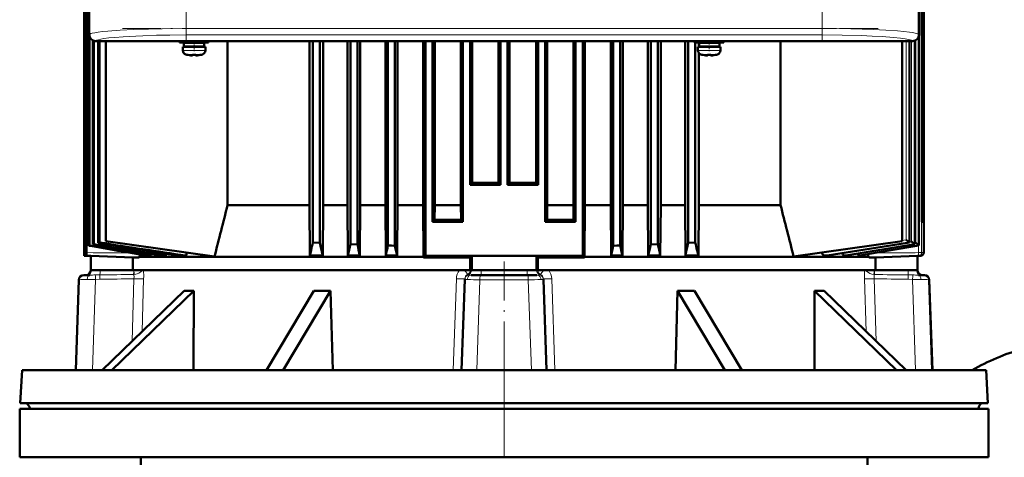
# Model space of a CAD drawing. Extents: x -1768 to 2122, y -1726 to 708.
# Tile 51 of 71: x -253 to 51, y 313 to 449. Entities that reach past the tile are written whole.
import ezdxf

# ---------------------------------------------------------------- set-up
doc = ezdxf.new("R2010")
doc.units = 0
doc.linetypes.add('DASHDOT', pattern=[18.5, 12, -3, 0.5, -3])

msp = doc.modelspace()

# ---------------------------------------------------------------- linework, layer by layer
at = {"color": 7, "lineweight": 50}
for p, q in [((-231.91, 651.87), (-231.91, 443.91)), ((25.04, 443.91), (25.04, 651.87)), ((-232.83, 385.89), (-232.83, 617.24)), ((-232.7, 376.39), (-232.7, 617.23)), ((25.95, 617.24), (25.95, 385.89)), ((-233.24, 495.39), (-233.24, 385.89)), ((-232, 378.49), (-232, 496.89)), ((26.36, 495.39), (26.36, 385.89)), ((-233.31, 489.59), (-233.31, 397.39)), ((26.42, 489.59), (26.42, 397.39)), ((-233.44, 484.13), (-233.44, 397.39)), ((-233.44, 484.09), (-233.44, 375.39)), ((26.56, 484.13), (26.56, 397.39)), ((26.56, 484.09), (26.56, 376.35)), ((-231.93, 443.89), (-231.93, 451.69)), ((25.07, 451.69), (25.07, 443.89)), ((-231.8, 378.56), (-231.8, 443.17)), ((25.03, 378.52), (25.03, 443.5)), ((-230.79, 378.89), (-230.79, 442.08)), ((-230.51, 378.98), (-230.51, 441.97)), ((-217.14, 441.89), (-229.93, 441.89)), ((23.04, 441.92), (-229.91, 441.92)), ((-229.13, 379.39), (-229.13, 441.89)), ((-228.76, 441.89), (-228.76, 379.49)), ((-226.77, 379.89), (-226.77, 441.89)), ((-217.13, 441.92), (-217.14, 441.89)), ((-212.73, 441.89), (-217.14, 441.89)), ((-212.73, 441.89), (-212.74, 441.92)), ((-100.14, 441.89), (-212.73, 441.89)), ((-203.93, 441.89), (-203.93, 441.46)), ((-199.43, 441.46), (-203.93, 441.46)), ((-202.93, 440.16), (-202.93, 439.03)), ((-202.93, 440.16), (-199.43, 440.16)), ((-199.43, 441.36), (-202.58, 441.36)), ((-202.58, 441.36), (-202.58, 440.26)), ((-199.43, 440.26), (-202.58, 440.26)), ((-201.43, 441.36), (-201.43, 441.46)), ((-201.43, 440.16), (-201.43, 440.26)), ((-199.43, 441.46), (-194.93, 441.46)), ((-199.43, 441.36), (-196.28, 441.36)), ((-199.43, 440.26), (-196.28, 440.26)), ((-195.93, 440.16), (-199.43, 440.16)), ((-197.43, 441.36), (-197.43, 441.46)), ((-197.43, 440.16), (-197.43, 440.26)), ((-196.28, 441.36), (-196.28, 440.26)), ((-195.93, 439.03), (-195.93, 440.16)), ((-194.93, 441.46), (-194.93, 441.89)), ((-189.04, 391.08), (-189.04, 441.89)), ((-163.73, 441.89), (-163.73, 391.08)), ((-162.67, 441.89), (-162.67, 379.49)), ((-160.47, 441.89), (-160.47, 379.39)), ((-159.48, 441.89), (-159.48, 391.08)), ((-151.94, 441.89), (-151.94, 391.08)), ((-151.04, 441.89), (-151.04, 378.98)), ((-148.84, 441.89), (-148.84, 378.89)), ((-148, 441.89), (-148, 391.08)), ((-140.19, 441.89), (-140.19, 391.08)), ((-139.42, 441.89), (-139.42, 378.56)), ((-137.22, 441.89), (-137.22, 378.49)), ((-136.48, 441.89), (-136.48, 391.08)), ((-128.48, 441.89), (-128.48, 391.08)), ((-127.79, 441.89), (-127.79, 375.39)), ((-125.59, 441.89), (-125.59, 385.89)), ((-124.93, 441.89), (-124.93, 391.08)), ((-116.8, 441.89), (-116.8, 391.08)), ((-116.17, 441.89), (-116.17, 385.89)), ((-113.97, 441.89), (-113.97, 397.39)), ((-113.35, 441.89), (-113.35, 398.01)), ((-105.16, 398), (-105.16, 441.89)), ((-104.54, 441.89), (-104.54, 397.39)), ((-102.34, 441.89), (-102.34, 397.39)), ((-101.73, 398), (-101.73, 441.89)), ((-100.13, 441.92), (-100.14, 441.89)), ((-95.73, 441.89), (-100.14, 441.89)), ((-95.73, 441.89), (-95.74, 441.92)), ((12.86, 441.89), (-95.73, 441.89)), ((-93.54, 441.89), (-93.54, 398.01)), ((-92.92, 441.89), (-92.92, 397.39)), ((-90.72, 441.89), (-90.72, 385.89)), ((-90.09, 441.89), (-90.09, 391.08)), ((-81.96, 441.89), (-81.96, 391.08)), ((-81.29, 441.89), (-81.29, 385.89)), ((-79.09, 441.89), (-79.09, 375.39)), ((-78.41, 441.89), (-78.41, 391.08)), ((-70.4, 441.89), (-70.4, 391.08)), ((-69.67, 441.89), (-69.67, 378.49)), ((-67.47, 441.89), (-67.47, 378.56)), ((-66.7, 441.89), (-66.7, 391.08)), ((-58.88, 441.89), (-58.88, 391.08)), ((-58.04, 441.89), (-58.04, 378.89)), ((-55.84, 441.89), (-55.84, 378.98)), ((-54.95, 441.89), (-54.95, 391.08)), ((-47.4, 441.89), (-47.4, 391.08)), ((-46.42, 441.89), (-46.42, 379.39)), ((-44.43, 441.46), (-44.43, 441.89)), ((-44.43, 441.46), (-39.93, 441.46)), ((-44.22, 441.46), (-44.22, 379.49)), ((-43.43, 440.16), (-39.93, 440.16)), ((-43.43, 439.03), (-43.43, 440.16)), ((-43.16, 441.46), (-43.16, 440.16)), ((-39.93, 441.36), (-43.08, 441.36)), ((-43.08, 440.26), (-43.08, 441.36)), ((-43.08, 440.26), (-39.93, 440.26)), ((-41.93, 441.46), (-41.93, 441.36)), ((-41.93, 440.26), (-41.93, 440.16)), ((-35.43, 441.46), (-39.93, 441.46)), ((-36.78, 441.36), (-39.93, 441.36)), ((-36.78, 440.26), (-39.93, 440.26)), ((-39.93, 440.16), (-36.43, 440.16)), ((-37.93, 441.46), (-37.93, 441.36)), ((-37.93, 440.26), (-37.93, 440.16)), ((-36.78, 440.26), (-36.78, 441.36)), ((-36.43, 440.16), (-36.43, 439.03)), ((-35.43, 441.89), (-35.43, 441.46)), ((-17.84, 391.08), (-17.84, 441.89)), ((12.87, 441.92), (12.86, 441.89)), ((17.27, 441.89), (12.86, 441.89)), ((17.27, 441.89), (17.26, 441.92)), ((23.07, 441.89), (17.27, 441.89)), ((19.82, 379.89), (19.82, 441.89)), ((22.07, 379.44), (22.07, 441.89)), ((23.77, 378.93), (23.77, 442.02)), ((-201.35, 437.63), (-201.36, 437.62)), ((-199.93, 437.48), (-199.93, 437.63)), ((-198.93, 437.48), (-198.93, 437.63)), ((-197.5, 437.62), (-197.51, 437.63)), ((-43.16, 438.24), (-43.16, 391.08)), ((-41.86, 437.62), (-41.85, 437.63)), ((-40.43, 437.48), (-40.43, 437.63)), ((-39.43, 437.48), (-39.43, 437.63)), ((-38.01, 437.63), (-38, 437.62)), ((-233.44, 397.39), (-233.31, 397.39)), ((-233.31, 397.39), (-233.44, 397.39)), ((-233.44, 397.39), (-233.31, 397.39)), ((-233.44, 397.39), (-233.31, 397.39)), ((-113.97, 397.39), (-113.35, 398.01)), ((-104.54, 397.39), (-113.97, 397.39)), ((-105.16, 398), (-104.54, 397.39)), ((-101.73, 398), (-102.34, 397.39)), ((-92.92, 397.39), (-102.34, 397.39)), ((-92.92, 397.39), (-93.54, 398.01)), ((26.42, 397.39), (26.56, 397.39)), ((26.56, 397.39), (26.42, 397.39)), ((26.42, 397.39), (26.56, 397.39)), ((26.42, 397.39), (26.56, 397.39)), ((-189.04, 391.08), (-163.73, 391.08)), ((-163.73, 391.08), (-163.6, 375.4)), ((-159.48, 391.08), (-159.6, 375.4)), ((-159.48, 391.08), (-151.94, 391.08)), ((-151.94, 391.08), (-151.82, 375.4)), ((-148, 391.08), (-148.11, 375.4)), ((-148, 391.08), (-140.19, 391.08)), ((-140.19, 391.08), (-140.08, 375.4)), ((-136.48, 391.08), (-136.59, 375.4)), ((-136.48, 391.08), (-128.48, 391.08)), ((-128.37, 375.03), (-128.48, 391.08)), ((-124.93, 391.08), (-124.96, 386.52)), ((-124.93, 391.08), (-116.8, 391.08)), ((-116.8, 391.08), (-116.77, 386.49)), ((-90.09, 391.08), (-90.12, 386.49)), ((-90.09, 391.08), (-81.96, 391.08)), ((-81.96, 391.08), (-81.93, 386.52)), ((-78.52, 375.03), (-78.41, 391.08)), ((-78.41, 391.08), (-70.4, 391.08)), ((-70.4, 391.08), (-70.3, 375.4)), ((-66.7, 391.08), (-66.81, 375.4)), ((-66.7, 391.08), (-58.88, 391.08)), ((-58.88, 391.08), (-58.77, 375.4)), ((-54.95, 391.08), (-55.07, 375.4)), ((-54.95, 391.08), (-47.4, 391.08)), ((-47.4, 391.08), (-47.29, 375.4)), ((-43.16, 391.08), (-43.28, 375.4)), ((-43.16, 391.08), (-17.84, 391.08)), ((-233.24, 385.89), (-232.83, 385.9)), ((-232.83, 385.89), (-233.24, 385.89)), ((-125.59, 385.89), (-124.96, 386.52)), ((-125.59, 385.89), (-116.17, 385.89)), ((-116.17, 385.89), (-116.77, 386.49)), ((-90.72, 385.89), (-90.12, 386.49)), ((-81.29, 385.89), (-90.72, 385.89)), ((-81.29, 385.89), (-81.93, 386.52)), ((25.95, 385.9), (26.36, 385.89)), ((25.95, 385.89), (26.36, 385.89)), ((-231.9, 378.52), (-232, 378.49)), ((-231.8, 378.56), (-231.9, 378.52)), ((-230.51, 378.98), (-230.79, 378.89)), ((-228.76, 379.49), (-229.13, 379.39)), ((-193.09, 375.15), (-226.77, 379.89)), ((-162.67, 379.49), (-160.47, 379.39)), ((-148.84, 378.89), (-151.04, 378.98)), ((-139.42, 378.56), (-138.32, 378.52)), ((-138.32, 378.52), (-137.22, 378.49)), ((-136.59, 375.4), (-137.22, 378.49)), ((-70.3, 375.4), (-69.67, 378.49)), ((-68.57, 378.52), (-69.67, 378.49)), ((-67.47, 378.56), (-68.57, 378.52)), ((-55.84, 378.98), (-58.04, 378.89)), ((-44.22, 379.49), (-46.42, 379.39)), ((-13.79, 375.16), (19.82, 379.89)), ((-3.44, 375.41), (22.07, 379.44)), ((2.35, 375.41), (23.77, 378.93)), ((6.66, 375.4), (25.03, 378.52)), ((22.06, 379.44), (22.03, 379.45)), ((22.03, 379.45), (22.03, 379.45)), ((22.06, 379.44), (22.07, 379.44)), ((22.07, 379.44), (22.07, 379.44)), ((23.74, 378.94), (23.73, 378.95)), ((23.75, 378.94), (23.74, 378.94)), ((23.76, 378.93), (23.75, 378.94)), ((23.76, 378.93), (23.77, 378.93)), ((23.77, 378.93), (23.77, 378.93)), ((25.01, 378.53), (25, 378.53)), ((25.02, 378.52), (25.01, 378.53)), ((25.01, 378.53), (25.01, 378.53)), ((25.02, 378.52), (25.03, 378.52)), ((25.02, 378.52), (25.02, 378.52)), ((-232.76, 375.39), (-233.44, 375.39)), ((-233.44, 375.39), (-231.44, 375.32)), ((-218.45, 374.87), (-231.44, 375.32)), ((-231.44, 375.32), (-231.44, 370.89)), ((-216.36, 375.03), (-196.87, 375.03)), ((-213.99, 375.4), (-212.89, 375.4)), ((-212.89, 375.4), (-212.79, 375.89)), ((-209.86, 375.4), (-208.23, 375.4)), ((-208.23, 375.4), (-208.1, 376.01)), ((-204.27, 375.4), (-201.93, 375.4)), ((-201.72, 376.37), (-201.93, 375.4)), ((-196.87, 375.03), (-128.37, 375.03)), ((-163.6, 375.4), (-159.6, 375.4)), ((-159.67, 375.73), (-159.6, 375.4)), ((-151.82, 375.4), (-148.11, 375.4)), ((-140.08, 375.4), (-136.59, 375.4)), ((-128.37, 374.81), (-127.79, 375.39)), ((-128.37, 374.81), (-128.37, 375.03)), ((-79.09, 375.39), (-127.79, 375.39)), ((-113.9, 374.87), (-113.44, 375.32)), ((-113.44, 375.32), (-113.44, 370.89)), ((-92.99, 374.87), (-93.44, 375.32)), ((-93.44, 375.32), (-93.44, 370.89)), ((-78.52, 374.81), (-79.09, 375.39)), ((-78.52, 375.03), (9.47, 375.03)), ((-78.52, 374.81), (-78.52, 375.03)), ((-70.3, 375.4), (-66.81, 375.4)), ((-58.77, 375.4), (-55.07, 375.4)), ((-47.21, 375.73), (-47.29, 375.4)), ((-47.29, 375.4), (-43.28, 375.4)), ((-4.13, 375.4), (-3.52, 375.4)), ((1.97, 375.4), (2.3, 375.4)), ((2.3, 375.4), (2.35, 375.41)), ((6.46, 375.4), (6.63, 375.4)), ((6.63, 375.4), (6.66, 375.4)), ((24.56, 375.32), (11.56, 374.87)), ((25.59, 375.35), (24.56, 375.32)), ((24.56, 375.32), (24.56, 370.89)), ((-218.45, 374.87), (-216.52, 374.82)), ((-218.45, 370.89), (-218.45, 374.87)), ((-113.9, 374.87), (-113.9, 370.89)), ((-92.99, 370.89), (-92.99, 374.87)), ((11.56, 374.87), (9.63, 374.82)), ((11.56, 370.89), (11.56, 374.87)), ((-233.41, 369.39), (-233.62, 369.39)), ((-231.75, 369.39), (-233.41, 369.39)), ((-218.45, 370.89), (-231.44, 370.89)), ((-231.44, 370.89), (-231.44, 370.84)), ((-218.45, 370.89), (-113.9, 370.89)), ((-113.9, 370.89), (-113.44, 370.89)), ((-113.6, 369.39), (-110.82, 369.39)), ((-113.44, 370.89), (-110.55, 370.89)), ((-96.07, 369.39), (-110.82, 369.39)), ((-110.55, 370.89), (-96.34, 370.89)), ((-96.34, 370.89), (-93.44, 370.89)), ((-93.29, 369.39), (-96.07, 369.39)), ((-92.99, 370.89), (-93.44, 370.89)), ((-92.99, 370.89), (11.56, 370.89)), ((24.56, 370.89), (11.56, 370.89)), ((24.56, 370.89), (24.56, 370.84)), ((24.87, 369.39), (26.52, 369.39)), ((26.73, 369.39), (26.52, 369.39)), ((-235.12, 367.94), (-236.1, 339.89)), ((-116.6, 339.89), (-115.61, 368.01)), ((-115.61, 368.09), (-115.61, 368.24)), ((-115.61, 368.09), (-115.61, 368.01)), ((-91.28, 368.09), (-91.28, 368.24)), ((-91.28, 368.09), (-91.27, 368.01)), ((-90.29, 339.89), (-91.27, 368.01)), ((28.23, 367.94), (29.21, 339.89)), ((-202.53, 364.49), (-227.92, 339.89)), ((-199.53, 364.49), (-224.92, 339.89)), ((-177.04, 339.89), (-162.38, 364.49)), ((-157.19, 364.49), (-171.85, 339.89)), ((-157.19, 364.49), (-157.49, 364.48)), ((-157.19, 364.49), (-156.51, 339.89)), ((-49.7, 364.49), (-50.38, 339.89)), ((-49.7, 364.49), (-35.04, 339.89)), ((-44.5, 364.49), (-29.85, 339.89)), ((-7.36, 364.49), (18.03, 339.89)), ((-4.36, 364.49), (21.03, 339.89)), ((-252.71, 339.89), (-253.24, 329.67)), ((-252.71, 339.89), (-175.01, 339.89)), ((-175.01, 339.89), (45.82, 339.89)), ((45.82, 339.89), (46.36, 329.67)), ((-253.24, 329.67), (-175.26, 329.67)), ((-175.26, 329.67), (-165.11, 329.67)), ((-165.11, 329.67), (46.36, 329.67)), ((-253.43, 327.89), (-103.43, 327.89)), ((-253.43, 327.89), (-253.43, 312.89)), ((-250.34, 327.89), (-250.34, 327.99)), ((-250.34, 327.89), (-173.87, 327.89)), ((-173.87, 327.89), (43.45, 327.89)), ((-103.43, 327.89), (46.57, 327.89)), ((-90.38, 327.89), (-90.33, 327.89)), ((43.45, 327.89), (43.46, 327.99)), ((46.57, 327.89), (46.57, 312.89)), ((-253.43, 312.89), (-103.43, 312.89)), ((-215.93, 312.89), (-215.93, 297.89)), ((-103.43, 312.89), (46.57, 312.89)), ((9.07, 312.89), (9.07, 297.89))]:
    msp.add_line(p, q, dxfattribs=at)
at = {"color": 7, "lineweight": 18}
for p, q in [((25.87, 376.35), (25.87, 617.23)), ((-231.82, 467.39), (-231.82, 443.99)), ((24.95, 443.99), (24.95, 467.39)), ((-201.9, 445.82), (-201.9, 466.39)), ((-4.97, 466.39), (-4.97, 445.82)), ((-201.9, 445.82), (-4.97, 445.82)), ((-201.9, 443.82), (-201.9, 445.82)), ((-4.97, 445.82), (-4.97, 443.82)), ((-231.91, 443.91), (-231.82, 443.99)), ((-4.97, 443.82), (-201.9, 443.82)), ((24.04, 379.37), (24.04, 442.14)), ((24.95, 443.99), (25.04, 443.91)), ((25, 378.53), (25, 443.38)), ((25.02, 378.52), (25.02, 443.48)), ((-229.83, 442), (-229.91, 441.92)), ((21.06, 380.3), (21.06, 441.89)), ((22.01, 379.46), (22.01, 441.89)), ((22.06, 379.44), (22.06, 441.89)), ((22.77, 379.79), (22.77, 441.89)), ((23.04, 441.92), (22.96, 442)), ((23.73, 378.95), (23.73, 442)), ((23.76, 378.93), (23.76, 442.01)), ((-199.46, 439.03), (-202.93, 439.03)), ((-202, 437.79), (-199.45, 437.79)), ((-199.46, 439.03), (-199.43, 439.03)), ((-199.45, 437.79), (-199.43, 437.79)), ((-199.43, 439.03), (-195.93, 439.03)), ((-199.43, 437.79), (-196.86, 437.79)), ((-39.93, 439.03), (-43.43, 439.03)), ((-39.93, 437.79), (-42.5, 437.79)), ((-39.9, 439.03), (-39.93, 439.03)), ((-39.91, 437.79), (-39.93, 437.79)), ((-37.36, 437.79), (-39.91, 437.79)), ((-36.43, 439.03), (-39.9, 439.03)), ((-3.52, 375.4), (22.07, 379.44)), ((2.3, 375.4), (23.77, 378.93)), ((6.46, 375.4), (22.5, 378.11)), ((6.63, 375.4), (25.02, 378.52)), ((19.87, 380.11), (21.06, 380.3)), ((22.07, 379.67), (22.77, 379.79)), ((22.5, 378.11), (23.83, 378.33)), ((23.77, 379.33), (24.04, 379.37)), ((23.83, 378.33), (25.01, 378.53)), ((24.91, 376.35), (24.91, 378.5)), ((-216.52, 374.82), (-232.76, 375.39)), ((14.47, 374.99), (24.91, 375.35)), ((23.81, 376.32), (24.91, 376.35)), ((25.87, 376.35), (24.91, 376.35)), ((25.59, 375.35), (24.91, 375.35)), ((26.56, 376.35), (25.87, 376.35)), ((9.63, 374.82), (14.47, 374.99)), ((-228.57, 368.09), (-228.59, 369.46)), ((-228.55, 370.89), (-228.55, 370.84)), ((-218.13, 370.84), (-228.55, 370.84)), ((-218.13, 370.84), (-218.05, 370.84)), ((-218.05, 370.84), (-218.05, 370.89)), ((-114.75, 369.55), (-114.76, 369.54)), ((-114.05, 370.89), (-113.91, 370.84)), ((-113.91, 370.89), (-113.91, 370.84)), ((-113.91, 370.84), (-113.91, 370.84)), ((-113.91, 370.84), (-113.54, 370.84)), ((-113.54, 370.89), (-113.54, 370.84)), ((-110.55, 370.89), (-110.55, 370.84)), ((-110.55, 370.84), (-96.34, 370.84)), ((-110.55, 370.84), (-110.55, 369.39)), ((-96.34, 370.89), (-96.34, 370.84)), ((-96.34, 369.39), (-96.34, 370.84)), ((-93.34, 370.89), (-93.34, 370.84)), ((-92.98, 370.84), (-93.34, 370.84)), ((-92.98, 370.89), (-92.98, 370.84)), ((-92.98, 370.84), (-92.84, 370.89)), ((-92.98, 370.84), (-92.98, 370.84)), ((-92.14, 369.55), (-92.13, 369.54)), ((11.16, 370.84), (11.16, 370.89)), ((11.25, 370.84), (11.16, 370.84)), ((11.25, 370.84), (21.66, 370.84)), ((21.66, 370.89), (21.66, 370.84)), ((21.68, 368.09), (21.7, 369.46)), ((-235.82, 339.89), (-234.9, 367.94)), ((-234.9, 367.94), (-235.12, 367.94)), ((-230.84, 339.89), (-229.91, 368.01)), ((-228.57, 368.09), (-229.91, 368.01)), ((-218.63, 348.89), (-218.04, 368.24)), ((-215.56, 351.86), (-215.06, 368.24)), ((-118.21, 368.24), (-119.18, 339.89)), ((-111.92, 339.89), (-110.9, 367.94)), ((-103.44, 367.94), (-110.9, 367.94)), ((-95.98, 367.94), (-103.44, 367.94)), ((-94.97, 339.89), (-95.98, 367.94)), ((-88.68, 368.24), (-87.71, 339.89)), ((8.68, 351.86), (8.18, 368.24)), ((11.74, 348.89), (11.15, 368.24)), ((21.68, 368.09), (23.03, 368.01)), ((23.95, 339.89), (23.03, 368.01)), ((28.94, 339.89), (28.02, 367.94)), ((28.23, 367.94), (28.02, 367.94)), ((-250.34, 327.99), (-173.87, 327.99)), ((-173.87, 327.99), (-163.92, 327.99)), ((-163.92, 327.99), (43.46, 327.99))]:
    msp.add_line(p, q, dxfattribs=at)
at = {"color": 7, "linetype": 'DASHDOT', "lineweight": 18}
for p, q in [((-201.9, 469.73), (-201.9, 441.65)), ((-4.97, 469.73), (-4.97, 441.66)), ((-221.59, 445.82), (14.72, 445.82)), ((-103.44, 373.54), (-103.44, 323.74)), ((-103.43, 343.77), (-103.43, 153.22))]:
    msp.add_line(p, q, dxfattribs=at)
at = {"color": 7, "linetype": 'DASHDOT', "lineweight": 18, "ltscale": 0.085704}
msp.add_line((-39.93, 442.17), (-39.93, 438.75), dxfattribs=at)
at = {"color": 7, "linetype": 'DASHDOT', "lineweight": 18, "ltscale": 0.072885}
msp.add_line((-199.43, 441.7), (-199.43, 438.79), dxfattribs=at)
at = {"color": 7, "linetype": 'DASHDOT', "lineweight": 18, "ltscale": 0.000926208}
msp.add_line((-200.43, 437.48), (-200.43, 437.45), dxfattribs=at)
at = {"color": 7, "linetype": 'DASHDOT', "lineweight": 18, "ltscale": 0.000743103}
msp.add_line((-198.43, 437.45), (-198.43, 437.48), dxfattribs=at)
at = {"color": 7, "linetype": 'DASHDOT', "lineweight": 18, "ltscale": 0.000761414}
msp.add_line((-40.93, 437.48), (-40.93, 437.45), dxfattribs=at)
at = {"color": 7, "linetype": 'DASHDOT', "lineweight": 18, "ltscale": 0.000958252}
msp.add_line((-38.93, 437.48), (-38.93, 437.45), dxfattribs=at)
at = {"color": 7, "lineweight": 18}
for points in [[(-231.82, 443.99), (-231.65, 444.11), (-231.39, 444.22), (-231.02, 444.33), (-230.21, 444.5), (-229.16, 444.67), (-227.77, 444.85), (-226.14, 445.01), (-222.33, 445.29), (-218.12, 445.51), (-213.55, 445.66), (-209.35, 445.75), (-201.9, 445.82)], [(-4.97, 445.82), (-0.48, 445.79), (3.94, 445.73), (10.82, 445.52), (14.81, 445.33), (18.36, 445.09), (20.37, 444.91), (22.08, 444.7), (23.07, 444.55), (23.87, 444.4), (24.37, 444.27), (24.73, 444.13), (24.95, 443.99)], [(-201.9, 443.82), (-206.9, 443.79), (-211.07, 443.71), (-215.26, 443.58), (-217.45, 443.49), (-221.43, 443.27), (-224.02, 443.06), (-225.85, 442.88), (-227.33, 442.68), (-228.3, 442.51), (-229.03, 442.35), (-229.55, 442.17), (-229.83, 442)], [(22.96, 442), (22.67, 442.17), (22.31, 442.3), (21.81, 442.43), (20.73, 442.64), (19.28, 442.84), (17.14, 443.06), (13.61, 443.33), (10.57, 443.49), (7.24, 443.62), (1.25, 443.77), (-4.97, 443.82)], [(1.97, 375.4), (17.28, 377.89), (23.74, 378.94)], [(-221.19, 376.3), (-226.02, 376.24), (-230.64, 376.32), (-232.7, 376.39)], [(14.47, 376.3), (18.3, 376.25), (20.18, 376.25), (23.81, 376.32)], [(24.91, 375.35), (24.91, 375.36), (24.91, 375.36), (24.91, 375.36), (24.91, 375.37), (24.92, 375.51), (24.91, 376.31), (24.91, 376.35)], [(-232.54, 367.96), (-232.47, 368.5), (-232.4, 368.76), (-232.29, 368.98), (-232.15, 369.19), (-231.98, 369.33), (-231.75, 369.39)], [(-228.55, 370.84), (-230.46, 370.82), (-231.41, 370.83), (-231.44, 370.83), (-231.44, 370.83), (-231.44, 370.84), (-231.44, 370.84)], [(-218.04, 368.24), (-218.02, 368.95), (-218.06, 369.24), (-218.16, 369.54)], [(-218.05, 370.84), (-218.01, 369.9), (-218, 369.55)], [(-215.49, 370.89), (-215.93, 370.41), (-216.5, 370.01), (-217.05, 369.76), (-217.52, 369.62), (-218, 369.55)], [(-115.71, 370.89), (-115.29, 370.42), (-114.97, 370), (-114.77, 369.65), (-114.75, 369.57), (-114.75, 369.55)], [(-114.87, 367.96), (-114.79, 368.4), (-114.6, 368.81), (-114.32, 369.12), (-113.97, 369.32), (-113.6, 369.39)], [(-113.6, 369.39), (-114.23, 369.4), (-114.41, 369.42)], [(-110.55, 370.84), (-112.48, 370.82), (-113.49, 370.83), (-113.53, 370.83), (-113.54, 370.84)], [(-93.34, 370.84), (-93.35, 370.83), (-93.4, 370.83), (-93.7, 370.82), (-96.29, 370.84), (-96.34, 370.84)], [(-92.48, 369.42), (-92.66, 369.4), (-93.29, 369.39)], [(-92.02, 367.96), (-92.09, 368.4), (-92.28, 368.81), (-92.56, 369.12), (-92.92, 369.32), (-93.29, 369.39)], [(-92.14, 369.55), (-92.14, 369.56), (-92.13, 369.6), (-92.04, 369.81), (-91.69, 370.31), (-91.17, 370.89)], [(8.6, 370.89), (8.94, 370.5), (9.37, 370.16), (9.87, 369.88), (10.47, 369.66), (11.11, 369.55)], [(11.11, 369.55), (11.14, 370.35), (11.16, 370.84)], [(11.15, 368.24), (11.13, 368.95), (11.17, 369.24), (11.27, 369.54)], [(24.56, 370.84), (24.56, 370.83), (24.56, 370.83), (24.55, 370.83), (24.51, 370.83), (24.15, 370.82), (21.66, 370.84)], [(25.66, 367.96), (25.59, 368.5), (25.51, 368.76), (25.41, 368.98), (25.26, 369.19), (25.09, 369.33), (24.87, 369.39)], [(-232.54, 367.96), (-234.46, 367.96), (-234.83, 367.95), (-234.9, 367.94)], [(-115.61, 368.24), (-115.61, 368.24), (-115.61, 368.24), (-115.61, 368.23), (-115.63, 368.23), (-115.78, 368.21), (-116.75, 368.21), (-118.21, 368.24)], [(-114.87, 367.96), (-115.5, 367.97), (-115.58, 367.99), (-115.6, 367.99), (-115.61, 368), (-115.61, 368), (-115.61, 368.01)], [(-91.27, 368.01), (-91.28, 368), (-91.28, 368), (-91.3, 367.99), (-91.35, 367.98), (-91.54, 367.96), (-92.02, 367.96)], [(-91.28, 368.24), (-91.28, 368.24), (-91.28, 368.24), (-91.27, 368.23), (-91.26, 368.23), (-91.11, 368.21), (-90.13, 368.21), (-88.68, 368.24)], [(25.66, 367.96), (27.57, 367.96), (27.94, 367.95), (28.02, 367.94)]]:
    msp.add_lwpolyline(points, dxfattribs=at)
at = {"color": 7, "lineweight": 50}
for points in [[(-200.43, 437.48), (-200.1, 437.46), (-199.98, 437.46), (-199.95, 437.47), (-199.94, 437.47), (-199.93, 437.48), (-199.93, 437.48), (-199.93, 437.48)], [(-198.88, 437.46), (-198.91, 437.47), (-198.92, 437.47), (-198.93, 437.48), (-198.93, 437.48)], [(-198.43, 437.48), (-198.62, 437.46), (-198.86, 437.46), (-198.91, 437.47), (-198.92, 437.47), (-198.93, 437.48), (-198.93, 437.48), (-198.93, 437.48)], [(-40.93, 437.48), (-40.74, 437.46), (-40.5, 437.46), (-40.45, 437.47), (-40.44, 437.47), (-40.43, 437.48), (-40.43, 437.48), (-40.43, 437.48)], [(-39.38, 437.46), (-39.42, 437.47), (-39.43, 437.47), (-39.43, 437.48), (-39.43, 437.48), (-39.43, 437.48)], [(-38.93, 437.48), (-39.26, 437.46), (-39.38, 437.46), (-39.41, 437.47), (-39.42, 437.47), (-39.43, 437.48), (-39.43, 437.48), (-39.43, 437.48)], [(22.01, 379.46), (21.66, 379.78), (21.06, 380.3)], [(23.73, 378.95), (23.58, 379.09), (22.77, 379.79)], [(25, 378.53), (24.97, 378.56), (24.85, 378.67), (24.04, 379.37)], [(-232.7, 376.39), (-232.73, 375.57), (-232.75, 375.42), (-232.76, 375.39), (-232.76, 375.39), (-232.76, 375.39)], [(-216.36, 375.03), (-216.43, 374.89), (-216.47, 374.84), (-216.5, 374.82), (-216.52, 374.82)], [(-216.08, 375.76), (-216.22, 375.35), (-216.36, 375.03)], [(-5.14, 376.38), (-4.94, 375.98), (-4.68, 375.66), (-4.4, 375.47), (-4.13, 375.4)], [(1.25, 376.14), (1.48, 375.73), (1.62, 375.58), (1.76, 375.47), (1.97, 375.4)], [(5.96, 376), (6.09, 375.74), (6.23, 375.54), (6.37, 375.43), (6.46, 375.4)], [(9.18, 375.83), (9.32, 375.38), (9.47, 375.03)], [(9.47, 375.03), (9.54, 374.89), (9.58, 374.84), (9.62, 374.82), (9.63, 374.82)]]:
    msp.add_lwpolyline(points, dxfattribs=at)
for centre, radius, start, end in [((-229.93, 443.89), 2, 180.0019, 269.9981), ((-201.63, 439.03), 1.3, 180, 253.3985), ((-199.43, 446.41), 9, 253.3985, 257.6222), ((-199.43, 446.41), 8.99, 257.6503, 263.6107), ((-199.43, 446.41), 8.99, 257.6503, 263.6107), ((-199.97, 441.49), 4.04, 263.5178, 266.839), ((-199.43, 447.52), 9.9, 267.1058, 272.8956), ((-199.43, 447.52), 9.9, 267.106, 272.8938), ((-198.85, 441.04), 3.58, 272.1824, 275.7457), ((-199.43, 446.41), 8.99, 276.3893, 282.3497), ((-199.43, 446.41), 8.99, 276.3897, 282.3492), ((-199.43, 446.41), 9, 282.3778, 286.6016), ((-197.23, 439.03), 1.3, 286.6016, 360), ((-42.13, 439.03), 1.3, 180, 253.3985), ((-39.93, 446.41), 9, 253.3985, 257.6222), ((-39.93, 446.41), 8.99, 257.6508, 263.6103), ((-39.93, 446.41), 8.99, 257.6503, 263.6107), ((-40.49, 441.26), 3.8, 263.4171, 267.729), ((-39.93, 447.52), 9.9, 267.106, 272.8938), ((-39.93, 447.52), 9.9, 267.1058, 272.8956), ((-39.39, 441.49), 4.04, 273.1617, 276.4821), ((-39.93, 446.41), 8.99, 276.3893, 282.3497), ((-39.93, 446.41), 8.99, 276.3893, 282.3497), ((-39.93, 446.41), 9, 282.3778, 286.6016), ((-37.73, 439.03), 1.3, 286.6016, 360), ((-103.46, 4836.43), 4438.43, 269.87235, 269.97808), ((-103.43, 4836.43), 4438.43, 270.02192, 270.12765), ((2800.59, -376.86), 3086.69, 165.59384, 165.89894), ((-3007.97, -376.96), 3087.2, 14.10072, 14.40558), ((-103.85, 4702.83), 4316.36, 269.7198, 269.82852), ((-103.03, 4702.83), 4316.36, 270.17148, 270.2802), ((1995.46, 13316.87), 13128.72, 260.231775, 260.311518), ((911.37, 7173.7), 6890.63, 260.450293, 260.609765), ((909, 7151.62), 6867.97, 260.447179, 260.62417), ((455.86, 4584.68), 4261.34, 260.73112, 261.03455), ((459.79, 4595.32), 4271.85, 260.71946, 261.05714), ((226.4, 3273.86), 2929.94, 261.063, 261.59366), ((-519.92, 458.98), 365.99, 347.0622, 347.456), ((363.47, 491.36), 535.77, 192.0631, 192.4631), ((-659.43, 487.73), 519.89, 347.5225, 347.9258), ((763.93, 568.27), 932.22, 191.72154, 191.94059), ((-1056.81, 568.97), 936.94, 348.07727, 348.2744), ((849.93, 568.97), 936.95, 191.72553, 191.92268), ((-970.51, 568.21), 931.9, 348.05932, 348.27844), ((452.63, 487.74), 519.97, 192.0742, 192.4774), ((-570.32, 491.35), 535.73, 347.5368, 347.9369), ((308.87, 458.04), 361.72, 192.5416, 192.9401), ((22.05, 379.49), 0.048, 221.5382, 251.5721), ((-409.62, 433.68), 252.83, 346.6729, 347.0537), ((-103.44, 11963.29), 11587.98, 269.950554, 270.049441), ((201.12, 433.3), 251.17, 192.945, 193.3282), ((-3.52, 375.88), 0.474, 269.9632, 278.7787), ((25.56, 376.35), 1, 272.0387, 359.9594), ((-103.84, -4087.41), 4462.29, 90.12915, 90.31498), ((-103.05, -4086.89), 4461.77, 89.68502, 89.87087), ((-233.62, 367.89), 1.5, 90, 178), ((-232.94, 370.89), 1.5, 270, 358), ((26.06, 370.89), 1.5, 182, 270), ((26.73, 367.89), 1.5, 2, 90), ((-201.04, 397.06), 32.61, 267.3785, 272.6521), ((50875.07, 181.32), 51074.92, 179.794512, 179.82212), ((-159.79, 461.99), 97.54, 268.4778, 271.3547), ((-47.1, 462.26), 97.8, 268.4748, 271.5193), ((-5.85, 397.06), 32.61, 267.3479, 272.6215), ((-51081.95, 181.32), 51074.92, 0.177886, 0.205482), ((76.57, 279.28), 70, 106.2602, 120.0206), ((-252.34, 327.89), 2, 3, 63.135), ((45.45, 327.89), 2, 116.8691, 177)]:
    msp.add_arc(centre, radius, start, end, dxfattribs=at)
at = {"color": 7, "lineweight": 18}
for centre, radius, start, end in [((-1583.42, 10616.8), 10362.47, 278.823372, 278.912705), ((-218.36, 155.98), 220.34, 90.2512, 90.7372), ((-218.36, 156), 220.31, 90.2512, 90.7372), ((-275.79, 2190.02), 1834.84, 278.5145, 278.83649), ((11.5, 173.45), 202.87, 89.1609, 89.8392), ((24.87, 376.35), 1, 272.1055, 0.013), ((-231.72, 410.46), 41.07, 269.9456, 272.3446), ((-228.28, 332.33), 37.13, 90.4675, 92.7021), ((-428.39, 351.7), 199.15, 4.697, 5.105), ((-250.14, 4135.09), 3765.68, 270.32794, 270.48657), ((-218.28, 372.68), 3.14, 272.1367, 275.0707), ((-218.18, 379.74), 8.9, 270.8572, 276.1278), ((-245.13, 369.25), 30.09, 358.0709, 3.1183), ((-113.64, 368.09), 4.57, 142.2441, 178.137), ((-114.11, 368.19), 1.49, 115.5121, 178.089), ((-114.11, 368.04), 1.5, 108.0677, 177.9855), ((-114.12, 367.96), 1.5, 101.2636, 177.8996), ((-114.14, 370.78), 1.39, 243.5503, 251.548), ((-115.41, 370.9), 1.5, 296.0616, 357.8337), ((-113.78, 372.45), 3.1, 255.0583, 258.2168), ((-91.48, 370.9), 1.5, 182.1663, 243.9383), ((-93.11, 372.46), 3.1, 281.7864, 284.9382), ((-92.77, 367.96), 1.5, 2.1004, 78.7364), ((-92.75, 370.78), 1.39, 288.4565, 296.446), ((-92.78, 368.04), 1.5, 2.0144, 71.9323), ((-92.77, 368.19), 1.49, 1.9111, 64.4878), ((-93.28, 368.08), 4.61, 2.022, 37.5956), ((38.25, 369.25), 30.09, 176.8817, 181.9291), ((11.3, 379.71), 8.88, 263.8633, 269.1514), ((11.39, 372.68), 3.14, 264.9293, 267.8632), ((43.22, 4132.22), 3762.82, 269.51363, 269.67239), ((21.4, 332.32), 37.15, 87.2983, 89.532), ((221.52, 351.7), 199.16, 174.895, 175.303), ((24.83, 410.46), 41.07, 267.6553, 270.0545), ((-232.19, 418.71), 50.75, 269.6005, 272.5686), ((-250.08, 2250.69), 1882.72, 270.65472, 270.97538), ((-114.36, 66.58), 301.38, 89.3419, 90.0963), ((-92.52, 66.58), 301.38, 89.9037, 90.6581), ((43.22, 2252.07), 1884.11, 269.02474, 269.34518), ((25.3, 418.7), 50.74, 267.4313, 270.3997)]:
    msp.add_arc(centre, radius, start, end, dxfattribs=at)
at = {"color": 7, "lineweight": 50}
for centre, major_axis, ratio, start_param, end_param in [((-229.9, 443.92), (1.42, 1.42), 0.995146, 2.358627, 3.924558), ((23.03, 443.92), (1.42, -1.42), 0.995146, 5.50022, 7.06615), ((23.07, 443.89), (1.41, 1.41), 0.999973, 3.927005, 5.497773)]:
    msp.add_ellipse(centre, major_axis=major_axis, ratio=ratio, start_param=start_param, end_param=end_param, dxfattribs=at)
at = {"color": 7, "lineweight": 18}
for centre, major_axis, ratio, start_param, end_param in [((-229.83, 443.99), (-1.41, 1.41), 0.995146, 0.787831, 2.353761), ((22.96, 443.99), (-1.41, -1.41), 0.995146, 0.787831, 2.353761), ((-233.41, 367.89), (0, 1.5), 0.998394, 0, 1.53589), ((-228.6, 370.89), (0, 1.5), 0.034899, 3.456952, 4.677482), ((-218.18, 370.89), (0, 1.5), 0.034899, 3.589681, 4.677482), ((-115.41, 370.89), (0, -1.5), 0.999391, 0.448089, 1.53589), ((-115.04, 370.89), (0, -1.5), 0.999391, 0.315358, 1.53589), ((-110.82, 367.89), (0, 1.5), 0.056647, 0, 1.53589), ((-96.07, 367.89), (0, 1.5), 0.056647, 4.747296, 6.283185), ((-91.84, 370.89), (0, 1.5), 0.999391, 1.605703, 2.826233), ((-91.48, 370.89), (0, 1.5), 0.999391, 1.605704, 2.693504), ((11.3, 370.89), (0, -1.5), 0.0349, 4.747296, 5.835096), ((21.72, 370.89), (0, -1.5), 0.0349, 4.747296, 5.967827), ((26.52, 367.89), (0, 1.5), 0.998394, 4.747296, 6.283185), ((-218.04, 368.34), (3, -0.09), 0.034883, 4.713473, 6.151646), ((11.15, 368.34), (3, 0.09), 0.034883, 3.273131, 4.711304)]:
    msp.add_ellipse(centre, major_axis=major_axis, ratio=ratio, start_param=start_param, end_param=end_param, dxfattribs=at)

doc.saveas('drawing.dxf')
